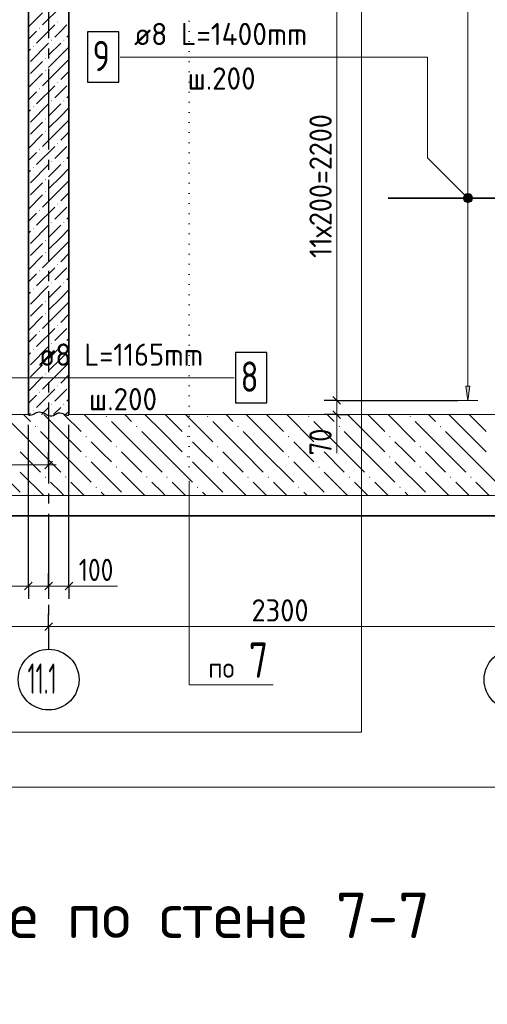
# Model space of a CAD drawing. Header units: millimetres. Extents: x 0 to 59400, y 0 to 42000.
# Tile 35 of 37: x 47666 to 52283, y 26620 to 36354. Entities that reach past the tile are written whole.
import ezdxf

# ---------------------------------------------------------------- set-up
doc = ezdxf.new("R2010")
doc.units = ezdxf.units.MM
doc.linetypes.add('______5', pattern=[1100, 800, -100, 100, -100])
doc.linetypes.add('______9', pattern=[100, 0, -100])
for name, color, linetype, lineweight in [('Standard', 7, 'Continuous', 25), ('ЖБ Стена верхний уровень', 7, 'Continuous', 35), ('Заголовок чертежа', 7, 'Continuous', 25), ('Позиционная метка линия выноска', 7, 'Continuous', 13), ('Примечания', 7, 'Continuous', 13), ('Размерная линия_ общее', 7, 'Continuous', 13), ('Сечения символ', 7, 'Continuous', 25), ('Стена обрамление Г-обр.', 7, 'Continuous', 35), ('Стена обрамление П-обр.', 7, 'Continuous', 35), ('Фоновоя арматура Х1', 52, 'Continuous', 25)]:
    doc.layers.add(name, color=color, linetype=linetype, lineweight=lineweight)
doc.layers.add('Оси', color=7, linetype='______5')
doc.layers.add('Размерная выноска', color=7, linetype='Continuous')
doc.styles.add('ISOCPEUR', font='txt')

msp = doc.modelspace()

# ---------------------------------------------------------------- hatches: boundary and pattern name
at = {"layer": 'ЖБ Стена верхний уровень', "linetype": 'Continuous', "lineweight": 18, "transparency": 33554687}
for points in [[(48036.2, 36331.7), (48041.2, 36336.7), (48046.2, 36331.7), (48041.2, 36326.7)], [(47856.2, 36271.7), (47861.2, 36276.7), (47866.2, 36271.7), (47861.2, 36266.7)], [(47976.2, 36151.7), (47981.2, 36156.7), (47986.2, 36151.7), (47981.2, 36146.7)], [(48096.2, 36151.7), (48101.2, 36156.7), (48106.2, 36151.7), (48101.2, 36146.7)], [(47796.2, 36091.7), (47801.2, 36096.7), (47806.2, 36091.7), (47801.2, 36086.7)], [(47916.2, 35971.7), (47921.2, 35976.7), (47926.2, 35971.7), (47921.2, 35966.7)], [(47916.2, 35851.7), (47921.2, 35856.7), (47926.2, 35851.7), (47921.2, 35846.7)], [(48036.2, 35731.7), (48041.2, 35736.7), (48046.2, 35731.7), (48041.2, 35726.7)], [(47856.2, 35671.7), (47861.2, 35676.7), (47866.2, 35671.7), (47861.2, 35666.7)], [(47976.2, 35551.7), (47981.2, 35556.7), (47986.2, 35551.7), (47981.2, 35546.7)], [(48096.2, 35551.7), (48101.2, 35556.7), (48106.2, 35551.7), (48101.2, 35546.7)], [(47796.2, 35491.7), (47801.2, 35496.7), (47806.2, 35491.7), (47801.2, 35486.7)], [(47916.2, 35371.7), (47921.2, 35376.7), (47926.2, 35371.7), (47921.2, 35366.7)], [(47916.2, 35251.7), (47921.2, 35256.7), (47926.2, 35251.7), (47921.2, 35246.7)], [(47856.2, 35071.7), (47861.2, 35076.7), (47866.2, 35071.7), (47861.2, 35066.7)], [(48036.2, 35131.7), (48041.2, 35136.7), (48046.2, 35131.7), (48041.2, 35126.7)], [(47976.2, 34951.7), (47981.2, 34956.7), (47986.2, 34951.7), (47981.2, 34946.7)], [(48096.2, 34951.7), (48101.2, 34956.7), (48106.2, 34951.7), (48101.2, 34946.7)], [(47796.2, 34891.7), (47801.2, 34896.7), (47806.2, 34891.7), (47801.2, 34886.7)], [(47916.2, 34771.7), (47921.2, 34776.7), (47926.2, 34771.7), (47921.2, 34766.7)], [(47916.2, 34651.7), (47921.2, 34656.7), (47926.2, 34651.7), (47921.2, 34646.7)], [(47856.2, 34471.7), (47861.2, 34476.7), (47866.2, 34471.7), (47861.2, 34466.7)], [(48036.2, 34531.7), (48041.2, 34536.7), (48046.2, 34531.7), (48041.2, 34526.7)], [(47796.2, 34291.7), (47801.2, 34296.7), (47806.2, 34291.7), (47801.2, 34286.7)], [(47976.2, 34351.7), (47981.2, 34356.7), (47986.2, 34351.7), (47981.2, 34346.7)], [(48096.2, 34351.7), (48101.2, 34356.7), (48106.2, 34351.7), (48101.2, 34346.7)], [(47916.2, 34171.7), (47921.2, 34176.7), (47926.2, 34171.7), (47921.2, 34166.7)], [(47916.2, 34051.7), (47921.2, 34056.7), (47926.2, 34051.7), (47921.2, 34046.7)], [(47856.2, 33871.7), (47861.2, 33876.7), (47866.2, 33871.7), (47861.2, 33866.7)], [(48036.2, 33931.7), (48041.2, 33936.7), (48046.2, 33931.7), (48041.2, 33926.7)], [(47796.2, 33691.7), (47801.2, 33696.7), (47806.2, 33691.7), (47801.2, 33686.7)], [(47976.2, 33751.7), (47981.2, 33756.7), (47986.2, 33751.7), (47981.2, 33746.7)], [(48096.2, 33751.7), (48101.2, 33756.7), (48106.2, 33751.7), (48101.2, 33746.7)], [(47916.2, 33571.7), (47921.2, 33576.7), (47926.2, 33571.7), (47921.2, 33566.7)], [(47916.2, 33451.7), (47921.2, 33456.7), (47926.2, 33451.7), (47921.2, 33446.7)], [(48036.2, 33331.7), (48041.2, 33336.7), (48046.2, 33331.7), (48041.2, 33326.7)], [(47856.2, 33271.7), (47861.2, 33276.7), (47866.2, 33271.7), (47861.2, 33266.7)], [(47796.2, 33091.7), (47801.2, 33096.7), (47806.2, 33091.7), (47801.2, 33086.7)], [(47976.2, 33151.7), (47981.2, 33156.7), (47986.2, 33151.7), (47981.2, 33146.7)], [(48096.2, 33151.7), (48101.2, 33156.7), (48106.2, 33151.7), (48101.2, 33146.7)], [(47916.2, 32971.7), (47921.2, 32976.7), (47926.2, 32971.7), (47921.2, 32966.7)], [(47916.2, 32851.7), (47921.2, 32856.7), (47926.2, 32851.7), (47921.2, 32846.7)], [(48036.2, 32731.7), (48041.2, 32736.7), (48046.2, 32731.7), (48041.2, 32726.7)], [(47856.2, 32671.7), (47861.2, 32676.7), (47866.2, 32671.7), (47861.2, 32666.7)], [(47976.2, 32551.7), (47981.2, 32556.7), (47986.2, 32551.7), (47981.2, 32546.7)], [(48096.2, 32551.7), (48101.2, 32556.7), (48106.2, 32551.7), (48101.2, 32546.7)], [(47796.2, 32491.7), (47801.2, 32496.7), (47806.2, 32491.7), (47801.2, 32486.7)]]:
    msp.add_hatch(color=7, dxfattribs=at).paths.add_polyline_path(points, flags=16)
at = {"layer": 'Позиционная метка линия выноска', "linetype": 'Continuous', "lineweight": 13, "transparency": 33554687}
for points in [[(52047.9, 34601.4), (52079.7, 34633.2), (52059.4, 34621.7)], [(52079.7, 34633.2), (52047.9, 34601.4), (52047.9, 34578.5)], [(52079.7, 34633.2), (52047.9, 34578.5), (52102.6, 34633.2)], [(52102.6, 34633.2), (52047.9, 34578.5), (52059.4, 34558.1)], [(52102.6, 34633.2), (52059.4, 34558.1), (52123, 34621.7)], [(52123, 34621.7), (52059.4, 34558.1), (52079.7, 34546.6)], [(52123, 34621.7), (52079.7, 34546.6), (52134.5, 34601.4)], [(52134.5, 34601.4), (52079.7, 34546.6), (52102.6, 34546.6)], [(52134.5, 34601.4), (52102.6, 34546.6), (52134.5, 34578.5)], [(52134.5, 34578.5), (52102.6, 34546.6), (52123, 34558.1)]]:
    msp.add_hatch(color=7, dxfattribs=at).paths.add_polyline_path(points)
at = {"layer": 'Стена обрамление Г-обр.', "linetype": 'Continuous', "lineweight": 13, "transparency": 33554687}
msp.add_hatch(color=7, dxfattribs=at).paths.add_polyline_path([(52111.2, 32729.9), (52091.2, 32589.9), (52071.2, 32729.9)], flags=16)
at = {"layer": 'Фоновоя арматура Х1', "linetype": 'Continuous', "lineweight": 18, "transparency": 33554687}
for points in [[(48514.7, 32431.7), (48521.2, 32438.2), (48527.7, 32431.7), (48521.2, 32425.2)], [(49514.7, 32431.7), (49521.2, 32438.2), (49527.7, 32431.7), (49521.2, 32425.2)], [(50514.7, 32431.7), (50521.2, 32438.2), (50527.7, 32431.7), (50521.2, 32425.2)], [(51514.7, 32431.7), (51521.2, 32438.2), (51527.7, 32431.7), (51521.2, 32425.2)], [(47814.7, 32331.7), (47821.2, 32338.2), (47827.7, 32331.7), (47821.2, 32325.2)], [(48814.7, 32331.7), (48821.2, 32338.2), (48827.7, 32331.7), (48821.2, 32325.2)], [(49814.7, 32331.7), (49821.2, 32338.2), (49827.7, 32331.7), (49821.2, 32325.2)], [(50814.7, 32331.7), (50821.2, 32338.2), (50827.7, 32331.7), (50821.2, 32325.2)], [(51814.7, 32331.7), (51821.2, 32338.2), (51827.7, 32331.7), (51821.2, 32325.2)], [(48314.7, 32231.7), (48321.2, 32238.2), (48327.7, 32231.7), (48321.2, 32225.2)], [(49314.7, 32231.7), (49321.2, 32238.2), (49327.7, 32231.7), (49321.2, 32225.2)], [(50314.7, 32231.7), (50321.2, 32238.2), (50327.7, 32231.7), (50321.2, 32225.2)], [(51314.7, 32231.7), (51321.2, 32238.2), (51327.7, 32231.7), (51321.2, 32225.2)], [(48614.7, 32131.7), (48621.2, 32138.2), (48627.7, 32131.7), (48621.2, 32125.2)], [(49614.7, 32131.7), (49621.2, 32138.2), (49627.7, 32131.7), (49621.2, 32125.2)], [(50614.7, 32131.7), (50621.2, 32138.2), (50627.7, 32131.7), (50621.2, 32125.2)], [(51614.7, 32131.7), (51621.2, 32138.2), (51627.7, 32131.7), (51621.2, 32125.2)], [(48314.7, 32031.7), (48321.2, 32038.2), (48327.7, 32031.7), (48321.2, 32025.2)], [(49314.7, 32031.7), (49321.2, 32038.2), (49327.7, 32031.7), (49321.2, 32025.2)], [(50314.7, 32031.7), (50321.2, 32038.2), (50327.7, 32031.7), (50321.2, 32025.2)], [(51314.7, 32031.7), (51321.2, 32038.2), (51327.7, 32031.7), (51321.2, 32025.2)], [(48614.7, 31931.7), (48621.2, 31938.2), (48627.7, 31931.7), (48621.2, 31925.2)], [(49614.7, 31931.7), (49621.2, 31938.2), (49627.7, 31931.7), (49621.2, 31925.2)], [(50614.7, 31931.7), (50621.2, 31938.2), (50627.7, 31931.7), (50621.2, 31925.2)], [(51614.7, 31931.7), (51621.2, 31938.2), (51627.7, 31931.7), (51621.2, 31925.2)], [(47914.7, 31831.7), (47921.2, 31838.2), (47927.7, 31831.7), (47921.2, 31825.2)], [(48114.7, 31831.7), (48121.2, 31838.2), (48127.7, 31831.7), (48121.2, 31825.2)], [(48914.7, 31831.7), (48921.2, 31838.2), (48927.7, 31831.7), (48921.2, 31825.2)], [(49114.7, 31831.7), (49121.2, 31838.2), (49127.7, 31831.7), (49121.2, 31825.2)], [(49914.7, 31831.7), (49921.2, 31838.2), (49927.7, 31831.7), (49921.2, 31825.2)], [(50114.7, 31831.7), (50121.2, 31838.2), (50127.7, 31831.7), (50121.2, 31825.2)], [(50914.7, 31831.7), (50921.2, 31838.2), (50927.7, 31831.7), (50921.2, 31825.2)], [(51114.7, 31831.7), (51121.2, 31838.2), (51127.7, 31831.7), (51121.2, 31825.2)], [(51914.7, 31831.7), (51921.2, 31838.2), (51927.7, 31831.7), (51921.2, 31825.2)], [(52114.7, 31831.7), (52121.2, 31838.2), (52127.7, 31831.7), (52121.2, 31825.2)], [(48414.7, 31731.7), (48421.2, 31738.2), (48427.7, 31731.7), (48421.2, 31725.2)], [(49414.7, 31731.7), (49421.2, 31738.2), (49427.7, 31731.7), (49421.2, 31725.2)], [(50414.7, 31731.7), (50421.2, 31738.2), (50427.7, 31731.7), (50421.2, 31725.2)], [(51414.7, 31731.7), (51421.2, 31738.2), (51427.7, 31731.7), (51421.2, 31725.2)]]:
    msp.add_hatch(color=7, dxfattribs=at).paths.add_polyline_path(points, flags=16)

# ---------------------------------------------------------------- linework, layer by layer
at = {"layer": 'Standard', "color": 7, "linetype": 'Continuous', "lineweight": 13, "transparency": 33554687}
for p, q in [((50797, 36990.1), (50796.5, 32590.1)), ((50796.5, 32590.1), (50796.4, 32449.9)), ((50796.4, 32449.9), (50796.4, 32374.9))]:
    msp.add_line(p, q, dxfattribs=at)
at = {"layer": 'Standard', "color": 7, "linetype": 'Continuous', "lineweight": 25, "transparency": 33554687}
for p, q in [((50759, 32627.6), (50834, 32552.6)), ((50758.9, 32487.4), (50833.9, 32412.4))]:
    msp.add_line(p, q, dxfattribs=at)
at = {"layer": 'Standard', "color": 7, "linetype": 'Continuous', "lineweight": -3, "transparency": 33554687}
for p, q in [((50796.5, 32590.1), (50671.5, 32590.1)), ((50796.5, 32590.1), (50921.5, 32590.1)), ((50796.5, 32590.1), (51991.2, 32589.9)), ((50796.4, 32449.9), (50671.4, 32449.9)), ((50796.4, 32449.9), (50921.4, 32449.9)), ((50796.4, 32449.9), (50796.4, 32449.9))]:
    msp.add_line(p, q, dxfattribs=at)
at = {"layer": 'Standard', "color": 254, "linetype": 'Continuous', "lineweight": 35, "true_color": 0xc4c4ff, "transparency": 33554687}
msp.add_lwpolyline([(34556.5, 31449.9), (54971.4, 31449.9), (54971.4, 39129.9), (34556.5, 39129.9), (34556.5, 31449.9)], dxfattribs=at)
at = {"layer": 'Standard', "color": 7, "linetype": 'Continuous', "lineweight": 13, "transparency": 33554687}
msp.add_lwpolyline([(41648.6, 6000), (58900, 6000), (58900, 28767.7), (41648.6, 28767.7), (41648.6, 6000)], dxfattribs=at)
at = {"layer": 'ЖБ Стена верхний уровень', "color": 7, "linetype": 'Continuous', "lineweight": 35, "transparency": 33554687}
for p, q in [((47751.4, 37449.9), (47751.4, 32449.9)), ((48151.4, 32449.9), (48151.4, 37449.9))]:
    msp.add_line(p, q, dxfattribs=at)
at = {"layer": 'ЖБ Стена верхний уровень', "color": 251, "linetype": 'Continuous', "lineweight": 18, "true_color": 0x494949, "transparency": 33554687}
for p, q in [((47891.2, 36421.7), (47751.4, 36282)), ((48071.2, 36481.7), (47891.2, 36301.7)), ((47831.2, 36241.7), (47751.4, 36162)), ((48011.2, 36301.7), (47831.2, 36121.7)), ((48011.2, 36181.7), (48071.2, 36241.7)), ((48071.2, 36241.7), (48131.2, 36301.7)), ((47951.2, 36121.7), (47771.2, 35941.7)), ((48071.2, 36121.7), (47951.2, 36001.7)), ((48151.4, 36202), (48131.2, 36181.7)), ((47751.4, 36042), (47771.2, 36061.7)), ((48071.2, 36001.7), (48151.4, 36082)), ((47831.2, 35881.7), (47891.2, 35941.7)), ((48071.2, 36001.7), (47951.2, 35881.7)), ((48151.4, 35962), (48071.2, 35881.7)), ((47891.2, 35821.7), (47751.4, 35682)), ((47771.2, 35821.7), (47831.2, 35881.7)), ((48071.2, 35881.7), (47891.2, 35701.7)), ((48151.4, 35842), (48071.2, 35761.7)), ((47831.2, 35641.7), (47751.4, 35562)), ((48011.2, 35701.7), (47831.2, 35521.7)), ((48011.2, 35581.7), (48071.2, 35641.7)), ((48071.2, 35641.7), (48131.2, 35701.7)), ((48151.4, 35602), (48131.2, 35581.7)), ((47751.4, 35442), (47771.2, 35461.7)), ((47951.2, 35521.7), (47771.2, 35341.7)), ((48071.2, 35521.7), (47951.2, 35401.7)), ((48071.2, 35401.7), (48151.4, 35482)), ((47831.2, 35281.7), (47891.2, 35341.7)), ((48071.2, 35401.7), (47951.2, 35281.7)), ((48151.4, 35362), (48071.2, 35281.7)), ((47771.2, 35221.7), (47831.2, 35281.7)), ((48071.2, 35281.7), (47891.2, 35101.7)), ((48151.4, 35242), (48071.2, 35161.7)), ((47891.2, 35221.7), (47751.4, 35082)), ((47831.2, 35041.7), (47751.4, 34962)), ((48011.2, 35101.7), (47831.2, 34921.7)), ((48011.2, 34981.7), (48071.2, 35041.7)), ((48071.2, 35041.7), (48131.2, 35101.7)), ((48151.4, 35002), (48131.2, 34981.7)), ((47751.4, 34842), (47771.2, 34861.7)), ((47951.2, 34921.7), (47771.2, 34741.7)), ((48071.2, 34921.7), (47951.2, 34801.7)), ((48071.2, 34801.7), (48151.4, 34882)), ((48071.2, 34801.7), (47951.2, 34681.7)), ((48151.4, 34762), (48071.2, 34681.7)), ((47771.2, 34621.7), (47831.2, 34681.7)), ((47831.2, 34681.7), (47891.2, 34741.7)), ((48071.2, 34681.7), (47891.2, 34501.7)), ((47891.2, 34621.7), (47751.4, 34482)), ((48151.4, 34642), (48071.2, 34561.7)), ((48011.2, 34501.7), (47831.2, 34321.7)), ((48071.2, 34441.7), (48131.2, 34501.7)), ((47831.2, 34441.7), (47751.4, 34362)), ((48011.2, 34381.7), (48071.2, 34441.7)), ((48151.4, 34402), (48131.2, 34381.7)), ((47951.2, 34321.7), (47771.2, 34141.7)), ((48071.2, 34321.7), (47951.2, 34201.7)), ((48071.2, 34201.7), (48151.4, 34282)), ((47751.4, 34242), (47771.2, 34261.7)), ((48071.2, 34201.7), (47951.2, 34081.7)), ((47771.2, 34021.7), (47831.2, 34081.7)), ((47831.2, 34081.7), (47891.2, 34141.7)), ((48071.2, 34081.7), (47891.2, 33901.7)), ((48151.4, 34162), (48071.2, 34081.7)), ((47891.2, 34021.7), (47751.4, 33882)), ((48151.4, 34042), (48071.2, 33961.7)), ((48011.2, 33901.7), (47831.2, 33721.7)), ((48071.2, 33841.7), (48131.2, 33901.7)), ((47831.2, 33841.7), (47751.4, 33762)), ((48011.2, 33781.7), (48071.2, 33841.7)), ((48151.4, 33802), (48131.2, 33781.7)), ((47951.2, 33721.7), (47771.2, 33541.7)), ((48071.2, 33721.7), (47951.2, 33601.7)), ((48071.2, 33601.7), (48151.4, 33682)), ((47751.4, 33642), (47771.2, 33661.7)), ((48071.2, 33601.7), (47951.2, 33481.7)), ((47831.2, 33481.7), (47891.2, 33541.7)), ((48151.4, 33562), (48071.2, 33481.7)), ((47891.2, 33421.7), (47751.4, 33282)), ((47771.2, 33421.7), (47831.2, 33481.7)), ((48071.2, 33481.7), (47891.2, 33301.7)), ((48151.4, 33442), (48071.2, 33361.7)), ((48011.2, 33301.7), (47831.2, 33121.7)), ((48071.2, 33241.7), (48131.2, 33301.7)), ((47831.2, 33241.7), (47751.4, 33162)), ((48011.2, 33181.7), (48071.2, 33241.7)), ((48151.4, 33202), (48131.2, 33181.7)), ((47951.2, 33121.7), (47771.2, 32941.7)), ((48071.2, 33121.7), (47951.2, 33001.7)), ((47751.4, 33042), (47771.2, 33061.7)), ((48071.2, 33001.7), (47951.2, 32881.7)), ((48071.2, 33001.7), (48151.4, 33082)), ((47831.2, 32881.7), (47891.2, 32941.7)), ((48151.4, 32962), (48071.2, 32881.7)), ((47891.2, 32821.7), (47751.4, 32682)), ((47771.2, 32821.7), (47831.2, 32881.7)), ((48071.2, 32881.7), (47891.2, 32701.7)), ((48151.4, 32842), (48071.2, 32761.7)), ((47831.2, 32641.7), (47751.4, 32562)), ((48011.2, 32701.7), (47831.2, 32521.7)), ((48011.2, 32581.7), (48071.2, 32641.7)), ((48071.2, 32641.7), (48131.2, 32701.7)), ((47951.2, 32521.7), (47879.4, 32449.9)), ((48071.2, 32521.7), (47999.4, 32449.9)), ((48151.4, 32602), (48131.2, 32581.7)), ((47759.4, 32449.9), (47771.2, 32461.7)), ((48119.4, 32449.9), (48151.4, 32482))]:
    msp.add_line(p, q, dxfattribs=at)
at = {"layer": 'Оси', "color": 8, "linetype": '______5', "lineweight": -3, "transparency": 33554687}
msp.add_line((47951.4, 39169.7), (47951.4, 30129.9), dxfattribs=at)
at = {"layer": 'Оси', "color": 7, "linetype": 'Continuous', "lineweight": -3, "transparency": 33554687}
for centre in [(47951.4, 29829.9), (52551.4, 29829.9)]:
    msp.add_circle(centre, 300, dxfattribs=at)
at = {"layer": 'Позиционная метка линия выноска', "color": 7, "linetype": 'Continuous', "lineweight": 13, "transparency": 33554687}
for p, q in [((52059.4, 34621.7), (52059.4, 34621.7)), ((52059.4, 34558.1), (52059.4, 34558.1)), ((52123, 34621.7), (52123, 34621.7)), ((52123, 34558.1), (52123, 34558.1))]:
    msp.add_line(p, q, dxfattribs=at)
at = {"layer": 'Позиционная метка линия выноска', "color": 240, "linetype": 'Continuous', "lineweight": 13, "transparency": 33554687}
msp.add_lwpolyline([(39841.1, 39842.2), (51041.4, 39842.2), (51041.4, 29311.2), (39841.1, 29311.2), (39841.1, 39842.2)], dxfattribs=at)
at = {"layer": 'Позиционная метка линия выноска', "color": 7, "linetype": 'Continuous', "lineweight": 13, "transparency": 33554687}
for points in [[(48656.6, 35984.9), (51691.2, 35984.9), (51691.2, 34989.9), (52091.2, 34589.9)], [(49783.2, 32814.9), (46833.2, 32814.9), (46833.2, 33809.9), (46433.2, 34209.9)]]:
    msp.add_lwpolyline(points, dxfattribs=at)
msp.add_circle((52091.2, 34589.9), 45, dxfattribs=at)
at = {"layer": 'Примечания', "color": 7, "linetype": 'Continuous', "lineweight": 25, "transparency": 33554687}
msp.add_line((48151.4, 32444.7), (48151.4, 32444.7), dxfattribs=at)
msp.add_lwpolyline([(47751.4, 32444.7), (47766.2, 32444.5), (47782.2, 32446.3), (47796.6, 32450.2), (47808.2, 32456.8), (47818.2, 32464.5), (47829.8, 32471.1), (47844.6, 32475), (47860.2, 32477.4), (47875.8, 32474.8), (47890.2, 32470.5), (47904.2, 32465.7), (47916.2, 32459.3), (47927.4, 32452.4), (47938.6, 32445.5), (47952.2, 32440.1), (47967.4, 32437.2), (47983.4, 32437.7), (47999, 32440.9), (48010.6, 32447.3), (48021, 32454.7), (48032.2, 32461.6), (48045.8, 32466.7), (48061.8, 32467.9), (48077.4, 32465), (48091.4, 32460.4), (48105, 32455.3), (48119, 32450.4), (48132.6, 32445.5), (48148.2, 32443.2), (48151.4, 32443)], dxfattribs=at)
at = {"layer": 'Размерная выноска', "color": 7, "linetype": 'Continuous', "lineweight": 13, "transparency": 33554687}
for p, q in [((50796.4, 32449.9), (50796.4, 32069.9)), ((47751.4, 30754.6), (47271.4, 30754.6)), ((48151.4, 30754.6), (48631.4, 30754.6))]:
    msp.add_line(p, q, dxfattribs=at)
at = {"layer": 'Размерная линия_ общее', "color": 253, "linetype": 'Continuous', "lineweight": -3, "true_color": 0xa0a0a0, "transparency": 33554687}
for p, q in [((47951.4, 31952.4), (47951.4, 32077.4)), ((47951.4, 31952.4), (47951.4, 31827.4)), ((47951.4, 31952.4), (47951.4, 31952.4)), ((47751.4, 30754.6), (47751.4, 30879.6)), ((47951.4, 30754.6), (47951.4, 30879.6)), ((48151.4, 30754.6), (48151.4, 30879.6)), ((47751.4, 30754.6), (47751.4, 30629.6)), ((47951.4, 30754.6), (47951.4, 30629.6)), ((47951.4, 30754.6), (47951.4, 30754.6)), ((48151.4, 30754.6), (48151.4, 30629.6)), ((47951.4, 30354.6), (47951.4, 30479.6)), ((47951.4, 30354.6), (47951.4, 30229.6)), ((47951.4, 30354.6), (47951.4, 30229.9))]:
    msp.add_line(p, q, dxfattribs=at)
at = {"layer": 'Размерная линия_ общее', "color": 7, "linetype": 'Continuous', "lineweight": 13, "transparency": 33554687}
for p, q in [((45651.4, 31952.4), (47951.4, 31952.4)), ((47951.4, 31952.4), (48026.4, 31952.4)), ((47751.4, 30754.6), (47676.4, 30754.6)), ((47751.4, 30754.6), (47951.4, 30754.6)), ((47951.4, 30754.6), (48151.4, 30754.6)), ((48151.4, 30754.6), (48226.4, 30754.6)), ((35451.4, 30354.6), (47951.4, 30354.6)), ((47951.4, 30354.6), (52551.4, 30354.6))]:
    msp.add_line(p, q, dxfattribs=at)
at = {"layer": 'Размерная линия_ общее', "color": 7, "linetype": 'Continuous', "lineweight": 25, "transparency": 33554687}
for p, q in [((47913.9, 31914.9), (47988.9, 31989.9)), ((47713.9, 30717.1), (47788.9, 30792.1)), ((47913.9, 30717.1), (47988.9, 30792.1)), ((48113.9, 30717.1), (48188.9, 30792.1)), ((47913.9, 30317.1), (47988.9, 30392.1))]:
    msp.add_line(p, q, dxfattribs=at)
at = {"layer": 'Размерная линия_ общее', "color": 253, "linetype": 'Continuous', "lineweight": -3, "true_color": 0xa0a0a0, "transparency": 33554687}
for points in [[(47751.4, 30754.6), (47751.4, 30771.6), (47751.4, 30771.6), (47751.4, 31255.4), (47751.4, 31255.4), (47751.4, 32349.9)], [(48151.4, 30754.6), (48151.4, 30771.6), (48151.4, 30771.6), (48151.4, 31623), (48151.4, 31623), (48151.4, 32349.9)]]:
    msp.add_lwpolyline(points, dxfattribs=at)
at = {"layer": 'Сечения символ', "color": 7, "linetype": '______9', "lineweight": 13, "transparency": 33554687}
msp.add_line((49339.4, 37739.6), (49339.4, 31796.2), dxfattribs=at)
at = {"layer": 'Сечения символ', "color": 7, "linetype": 'Continuous', "lineweight": 13, "transparency": 33554687}
msp.add_lwpolyline([(49339.4, 31796.2), (49339.4, 29779.7), (50169.4, 29779.7)], dxfattribs=at)
at = {"layer": 'Стена обрамление Г-обр.', "color": 251, "linetype": 'Continuous', "lineweight": 13, "true_color": 0x494949, "transparency": 33554687}
for p, q in [((52091.2, 32729.9), (52091.2, 36849.9)), ((52091.2, 32589.9), (52071.2, 32729.9)), ((52071.2, 32729.9), (52111.2, 32729.9)), ((52111.2, 32729.9), (52091.2, 32589.9)), ((52091.2, 32589.9), (51991.2, 32589.9)), ((52091.2, 32589.9), (52191.2, 32589.9)), ((52091.2, 32589.9), (52091.2, 32589.9))]:
    msp.add_line(p, q, dxfattribs=at)
at = {"layer": 'Стена обрамление Г-обр.', "color": 7, "linetype": 'Continuous', "lineweight": 35, "transparency": 33554687}
msp.add_line((51303.8, 34589.9), (53719.1, 34589.9), dxfattribs=at)
at = {"layer": 'Стена обрамление Г-обр.', "color": 7, "linetype": 'Continuous', "lineweight": 25, "transparency": 33554687}
msp.add_lwpolyline([(48335.2, 35734.9), (48645.2, 35734.9), (48645.2, 36234.9), (48335.2, 36234.9), (48335.2, 35734.9)], dxfattribs=at)
at = {"layer": 'Стена обрамление П-обр.', "color": 7, "linetype": 'Continuous', "lineweight": 25, "transparency": 33554687}
msp.add_lwpolyline([(49797.2, 32564.9), (50107.2, 32564.9), (50107.2, 33064.9), (49797.2, 33064.9), (49797.2, 32564.9)], dxfattribs=at)
at = {"layer": 'Фоновоя арматура Х1', "color": 7, "linetype": 'Continuous', "lineweight": 13, "transparency": 33554687}
for p, q in [((47751.4, 32449.9), (35701.4, 32449.9)), ((53045.4, 32449.9), (48151.4, 32449.9)), ((35201.4, 31649.9), (54316.6, 31649.9))]:
    msp.add_line(p, q, dxfattribs=at)
at = {"layer": 'Фоновоя арматура Х1', "color": 252, "linetype": 'Continuous', "lineweight": 18, "true_color": 0x8f8f8f, "transparency": 33554687}
for p, q in [((47702.9, 32449.9), (47771.2, 32381.7)), ((48071.2, 32281.7), (47902.9, 32449.9)), ((48102.9, 32449.9), (48271.2, 32281.7)), ((48302.9, 32449.9), (48571.2, 32181.7)), ((48702.9, 32449.9), (48771.2, 32381.7)), ((49071.2, 32281.7), (48902.9, 32449.9)), ((49102.9, 32449.9), (49271.2, 32281.7)), ((49302.9, 32449.9), (49571.2, 32181.7)), ((49702.9, 32449.9), (49771.2, 32381.7)), ((50071.2, 32281.7), (49902.9, 32449.9)), ((50102.9, 32449.9), (50271.2, 32281.7)), ((50302.9, 32449.9), (50571.2, 32181.7)), ((50702.9, 32449.9), (50771.2, 32381.7)), ((51071.2, 32281.7), (50902.9, 32449.9)), ((51102.9, 32449.9), (51271.2, 32281.7)), ((51302.9, 32449.9), (51571.2, 32181.7)), ((51702.9, 32449.9), (51771.2, 32381.7)), ((52071.2, 32281.7), (51902.9, 32449.9)), ((52102.9, 32449.9), (52271.2, 32281.7)), ((47871.2, 32081.7), (47571.2, 32381.7)), ((48871.2, 32081.7), (48571.2, 32381.7)), ((49871.2, 32081.7), (49571.2, 32381.7)), ((50871.2, 32081.7), (50571.2, 32381.7)), ((51871.2, 32081.7), (51571.2, 32381.7)), ((47871.2, 32281.7), (48071.2, 32081.7)), ((48071.2, 32281.7), (48271.2, 32081.7)), ((48871.2, 32281.7), (49071.2, 32081.7)), ((49071.2, 32281.7), (49271.2, 32081.7)), ((49871.2, 32281.7), (50071.2, 32081.7)), ((50071.2, 32281.7), (50271.2, 32081.7)), ((50871.2, 32281.7), (51071.2, 32081.7)), ((51071.2, 32281.7), (51271.2, 32081.7)), ((51871.2, 32281.7), (52071.2, 32081.7)), ((52071.2, 32281.7), (52271.2, 32081.7)), ((48471.2, 32081.7), (48371.2, 32181.7)), ((49471.2, 32081.7), (49371.2, 32181.7)), ((50471.2, 32081.7), (50371.2, 32181.7)), ((51471.2, 32081.7), (51371.2, 32181.7)), ((47671.2, 32081.7), (47871.2, 31881.7)), ((47871.2, 32081.7), (48071.2, 31881.7)), ((48071.2, 32081.7), (48371.2, 31781.7)), ((48571.2, 31981.7), (48471.2, 32081.7)), ((48671.2, 32081.7), (48871.2, 31881.7)), ((48871.2, 32081.7), (49071.2, 31881.7)), ((49071.2, 32081.7), (49371.2, 31781.7)), ((49571.2, 31981.7), (49471.2, 32081.7)), ((49671.2, 32081.7), (49871.2, 31881.7)), ((49871.2, 32081.7), (50071.2, 31881.7)), ((50071.2, 32081.7), (50371.2, 31781.7)), ((50571.2, 31981.7), (50471.2, 32081.7)), ((50671.2, 32081.7), (50871.2, 31881.7)), ((50871.2, 32081.7), (51071.2, 31881.7)), ((51071.2, 32081.7), (51371.2, 31781.7)), ((51571.2, 31981.7), (51471.2, 32081.7)), ((51671.2, 32081.7), (51871.2, 31881.7)), ((51871.2, 32081.7), (52071.2, 31881.7)), ((52071.2, 32081.7), (52371.2, 31781.7)), ((47371.2, 31981.7), (47671.2, 31681.7)), ((48371.2, 31981.7), (48671.2, 31681.7)), ((49371.2, 31981.7), (49671.2, 31681.7)), ((50371.2, 31981.7), (50671.2, 31681.7)), ((51371.2, 31981.7), (51671.2, 31681.7)), ((47671.2, 31881.7), (47902.9, 31649.9)), ((48671.2, 31881.7), (48902.9, 31649.9)), ((49671.2, 31881.7), (49902.9, 31649.9)), ((50671.2, 31881.7), (50902.9, 31649.9)), ((51671.2, 31881.7), (51902.9, 31649.9)), ((48071.2, 31681.7), (47971.2, 31781.7)), ((48171.2, 31781.7), (48302.9, 31649.9)), ((49071.2, 31681.7), (48971.2, 31781.7)), ((49171.2, 31781.7), (49302.9, 31649.9)), ((50071.2, 31681.7), (49971.2, 31781.7)), ((50171.2, 31781.7), (50302.9, 31649.9)), ((51071.2, 31681.7), (50971.2, 31781.7)), ((51171.2, 31781.7), (51302.9, 31649.9)), ((52071.2, 31681.7), (51971.2, 31781.7)), ((52171.2, 31781.7), (52302.9, 31649.9)), ((48102.9, 31649.9), (48071.2, 31681.7)), ((48471.2, 31681.7), (48502.9, 31649.9)), ((49102.9, 31649.9), (49071.2, 31681.7)), ((49471.2, 31681.7), (49502.9, 31649.9)), ((50102.9, 31649.9), (50071.2, 31681.7)), ((50471.2, 31681.7), (50502.9, 31649.9)), ((51102.9, 31649.9), (51071.2, 31681.7)), ((51471.2, 31681.7), (51502.9, 31649.9)), ((52102.9, 31649.9), (52071.2, 31681.7))]:
    msp.add_line(p, q, dxfattribs=at)

# ---------------------------------------------------------------- texts
at = {"layer": 'Standard', "color": 7, "linetype": 'Continuous', "lineweight": 25, "transparency": 33554687, "char_height": 220, "attachment_point": 7, "rotation": 89.99244, "style": 'ISOCPEUR'}
for s, insert, width in [('\\W0.92;11х200=2200', (50746.6, 33998.1), 1706.477), ('\\W0.87;70', (50746.4, 32046.4), 403.924)]:
    msp.add_mtext(s, dxfattribs=dict(at, insert=insert, width=width))
at = {"layer": 'Заголовок чертежа', "color": 7, "linetype": 'Continuous', "lineweight": 50, "transparency": 33554687, "insert": (45623, 27275), "char_height": 450, "width": 6428.155, "attachment_point": 7, "style": 'ISOCPEUR'}
msp.add_mtext('\\W0.99;Сечение по стене 7-7', dxfattribs=at)
at = {"layer": 'Оси', "color": 7, "linetype": 'Continuous', "lineweight": 25, "transparency": 33554687, "insert": (47743.7, 29689.9), "char_height": 300, "width": 495.174, "attachment_point": 7, "style": 'ISOCPEUR'}
msp.add_mtext('\\W0.53;11.1', dxfattribs=at)
at = {"layer": 'Размерная линия_ общее', "color": 7, "linetype": 'Continuous', "lineweight": 25, "transparency": 33554687, "char_height": 220, "attachment_point": 7, "style": 'ISOCPEUR'}
for s, insert, width in [('\\W0.83;100', (48248.9, 30804.6), 508.571), ('\\W0.93;2300', (49954.4, 30404.6), 718.101)]:
    msp.add_mtext(s, dxfattribs=dict(at, insert=insert, width=width))
at = {"layer": 'Сечения символ', "color": 7, "linetype": 'Continuous', "lineweight": 18, "transparency": 33554687, "attachment_point": 7, "style": 'ISOCPEUR'}
for s, insert, char_height, width in [('\\W0.78;7', (49928.4, 29848), 350, 380.809), ('\\W0.91;по ', (49528.4, 29848), 200, 490.677)]:
    msp.add_mtext(s, dxfattribs=dict(at, insert=insert, char_height=char_height, width=width))
at = {"layer": 'Стена обрамление Г-обр.', "color": 7, "linetype": 'Continuous', "lineweight": 13, "transparency": 33554687, "attachment_point": 7, "style": 'ISOCPEUR'}
for s, insert, char_height, width in [('\\W0.96;ø8 L=1400mm ', (48795.2, 36102.3), 220, 2018.4), ('\\W0.78;9', (48385.2, 35844.9), 300, 326.407), ('\\W0.95;ш.200 ', (49323.2, 35662.3), 220, 962.122)]:
    msp.add_mtext(s, dxfattribs=dict(at, insert=insert, char_height=char_height, width=width))
at = {"layer": 'Стена обрамление П-обр.', "color": 7, "linetype": 'Continuous', "lineweight": 13, "transparency": 33554687, "attachment_point": 7, "style": 'ISOCPEUR'}
for s, insert, char_height, width in [('\\W0.93;ø8 L=1165mm ', (47855.2, 32932.3), 220, 1949.982), ('\\W0.78;8', (49847.2, 32674.9), 300, 326.407), ('\\W0.95;ш.200 ', (48350.2, 32492.2), 220, 962.136)]:
    msp.add_mtext(s, dxfattribs=dict(at, insert=insert, char_height=char_height, width=width))

doc.saveas('drawing.dxf')
